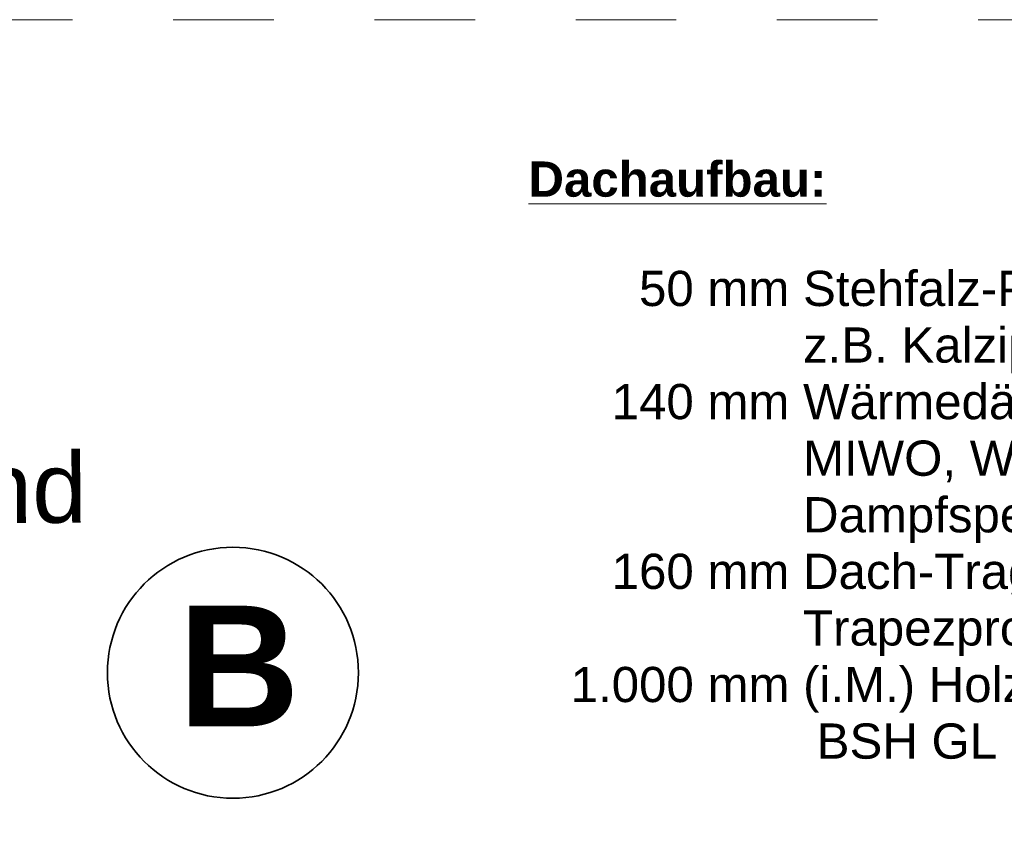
# Model space of a CAD drawing. Header units: metres. Extents: x 1316.5 to 1415.3, y -94.1 to -52.
# Tile 19 of 256: x 1318 to 1319, y -54.8 to -54. Entities that reach past the tile are written whole.
import ezdxf

# ---------------------------------------------------------------- set-up
doc = ezdxf.new("R2010")
doc.units = ezdxf.units.M
for name, pattern in [('AUSGEZOGEN', [0]), ('STRICHLINIE_S4', [0.008, 0.006, -0.002]), ('STRICHPUNKT2_S5', [0.1, 0.07, -0.01, 0.01, -0.01])]:
    doc.linetypes.add(name, pattern=pattern)
for name, color, linetype, lineweight in [('XR$7$Achsen', 4, 'AUSGEZOGEN', 13), ('XR$7$Text 1_100', 3, 'AUSGEZOGEN', 18), ('XR$7$Text 1_50', 3, 'AUSGEZOGEN', 18), ('XR$7$Wand Mauerwerk tr_1', 42, 'AUSGEZOGEN', 18)]:
    doc.layers.add(name, color=color, linetype=linetype, lineweight=lineweight)
doc.styles.add('ARIAL', font='arial.ttf')

msp = doc.modelspace()

# ---------------------------------------------------------------- linework, layer by layer
at = {"layer": 'XR$7$Achsen', "color": 4, "linetype": 'STRICHPUNKT2_S5', "lineweight": 35, "transparency": 33554687}
msp.add_line((1318.1917, -55.53231), (1318.1917, -54.73729), dxfattribs=at)
at = {"layer": 'XR$7$Achsen', "color": 4, "linetype": 'AUSGEZOGEN', "lineweight": 35, "transparency": 33554687}
msp.add_circle((1318.1917, -54.61254), 0.12474, dxfattribs=at)
at = {"layer": 'XR$7$Wand Mauerwerk tr_1', "color": 7, "linetype": 'STRICHLINIE_S4', "lineweight": 18, "transparency": 33554687}
msp.add_lwpolyline([(1316.53234, -53.96346), (1319.87257, -53.96346), (1319.87257, -57.50133), (1316.53234, -57.50133), (1316.53234, -53.96346)], close=True, dxfattribs=at)

# ---------------------------------------------------------------- texts
at = {"layer": 'XR$7$Achsen', "color": 4, "linetype": 'AUSGEZOGEN', "lineweight": 35, "transparency": 33554687, "insert": (1318.13703, -54.66593), "char_height": 0.12, "width": 0.186482, "attachment_point": 7, "style": 'ARIAL'}
msp.add_mtext('\\A1;{\\fArial|i0|b1;\\H0.120000;\\W1.000000;\\C4;B}\\P', dxfattribs=at)
at = {"layer": 'XR$7$Text 1_100', "color": 3, "linetype": 'AUSGEZOGEN', "lineweight": 18, "transparency": 33554687, "insert": (1318.48542, -54.13988), "char_height": 0.035, "width": 0.3156401, "attachment_point": 7, "rotation": 0.00002, "style": 'ARIAL'}
msp.add_mtext('\\A1;{\\L\\fArial|i0|b1;\\H0.035000;\\W1.000000;\\C3;Dachaufbau:\\l}\\P', dxfattribs=at)
at = {"layer": 'XR$7$Text 1_50', "color": 3, "linetype": 'AUSGEZOGEN', "lineweight": 25, "transparency": 33554687, "insert": (1316.69218, -54.14475), "char_height": 0.07, "width": 1.3989105, "attachment_point": 1, "rotation": 0.18724, "line_spacing_factor": 1.084337, "style": 'ARIAL'}
msp.add_mtext('\\A1;{\\fArial|i0|b1;\\H0.070000;\\W1.000000;\\C3;Detail D008}\\P{\\fArial|i0|b1;\\H0.070000;\\W1.000000;\\C3;First Hallenwand M 1:20}\\P{\\fArial|i0|b0;\\H0.070000;\\W1.000000;\\C3;Regelschnitt Halle Paneelwand}\\P{\\fArial|i0|b0;\\H0.045000;\\W1.000000;\\C3;(dargestellt Achse B)}\\P', dxfattribs=at)
at = {"layer": 'XR$7$Text 1_50', "color": 3, "linetype": 'AUSGEZOGEN', "lineweight": 18, "transparency": 33554687, "insert": (1318.52739, -54.21307), "char_height": 0.035, "width": 1.1200209, "attachment_point": 1, "line_spacing_factor": 0.963855, "style": 'ARIAL'}
msp.add_mtext('\\A1;{\\fArial|i0|b0;\\H0.035000;\\W1.000000;\\C3;     50 mm Stehfalz-Profiltafel, }\\P{\\fArial|i0|b0;\\H0.035000;\\W1.000000;\\C3;                 z.B. Kalzip 50/429/1,0mm}\\P{\\fArial|i0|b0;\\H0.035000;\\W1.000000;\\C3;   140 mm Wärmedämmung, }\\P{\\fArial|i0|b0;\\H0.035000;\\W1.000000;\\C3;                 MIWO, WLG 040}\\P{\\fArial|i0|b0;\\H0.035000;\\W1.000000;\\C3;                 Dampfsperre}\\P{\\fArial|i0|b0;\\H0.035000;\\W1.000000;\\C3;   160 mm Dach-Tragschale: }\\P{\\fArial|i0|b0;\\H0.035000;\\W1.000000;\\C3;                 Trapezprofil Stahl T160}\\P{\\fArial|i0|b0;\\H0.035000;\\W1.000000;\\C3;1.000 mm (i.M.) Holz-Dachbinder, }\\P{\\fArial|i0|b0;\\H0.035000;\\W1.000000;\\C3;                  BSH GL 24h, 24/79-121cm (b/h)}\\P', dxfattribs=at)

doc.saveas('drawing.dxf')
